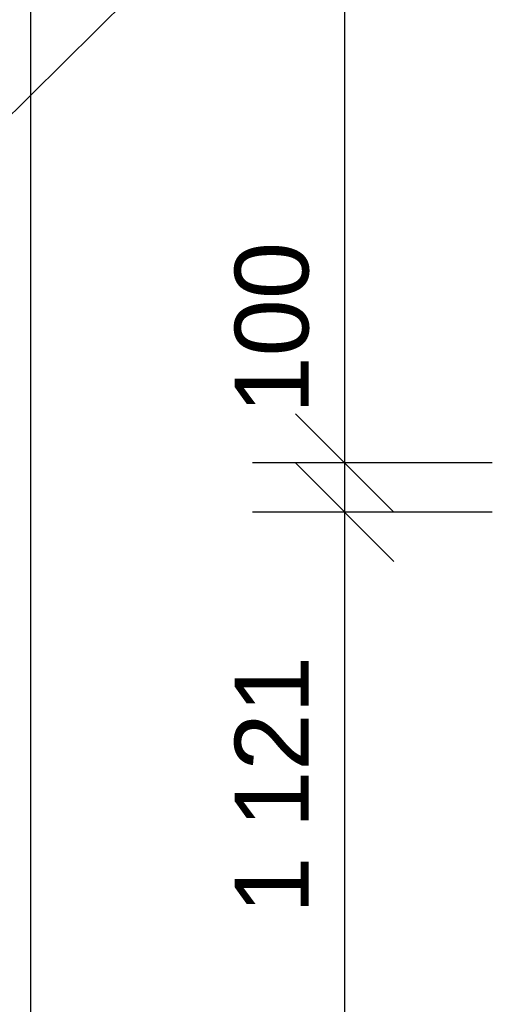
# Model space of a CAD drawing. Extents: x -12025 to 39812, y -28775 to 12.
# Tile 43 of 90: x 18152 to 19112, y -7353 to -5352. Entities that reach past the tile are written whole.
import ezdxf

# ---------------------------------------------------------------- set-up
doc = ezdxf.new("R2010")
doc.units = 0
doc.header["$MEASUREMENT"] = 0
doc.layers.add('OÚ Dukovany půdorys kóty 1NP', color=7, linetype='Continuous')
doc.layers.add('OÚ Dukovany zásuvky', color=92, linetype='Continuous')
doc.styles.add('Arial', font='txt')

msp = doc.modelspace()

# ---------------------------------------------------------------- linework, layer by layer
at = {"layer": 'OÚ Dukovany půdorys kóty 1NP', "color": 1, "linetype": 'Continuous'}
for p, q in [((18174.4, -12102), (18174.4, -2532.3)), ((18812.2, -6252.7), (18812.2, -3023.1)), ((18712.2, -6152.7), (18912.2, -6352.7)), ((18712.2, -6152.7), (18912.2, -6352.7)), ((18712.2, -6152.7), (18912.2, -6352.7)), ((19112.2, -6252.7), (18624.7, -6252.7)), ((19112.2, -6252.7), (18624.7, -6252.7)), ((18912.2, -6452.7), (18712.2, -6252.7)), ((18912.2, -6452.7), (18712.2, -6252.7)), ((18912.2, -6452.7), (18712.2, -6252.7)), ((18812.2, -6352.7), (18812.2, -6252.7)), ((19112.2, -6352.7), (18624.7, -6352.7)), ((19112.2, -6352.7), (18624.7, -6352.7)), ((18812.2, -7473.6), (18812.2, -6352.7))]:
    msp.add_line(p, q, dxfattribs=at)
at = {"layer": 'OÚ Dukovany zásuvky', "linetype": 'Continuous'}
msp.add_line((19047.6, -4640.5), (17589.4, -6083.3), dxfattribs=at)

# ---------------------------------------------------------------- texts
at = {"layer": 'OÚ Dukovany půdorys kóty 1NP', "color": 1, "linetype": 'Continuous', "style": 'Arial'}
for s, p in [('100', (18738.6, -6152.7)), ('1\xa0121', (18738.6, -7169.6))]:
    msp.add_text(s, height=150, rotation=90, dxfattribs=at).set_placement(p)

doc.saveas('drawing.dxf')
